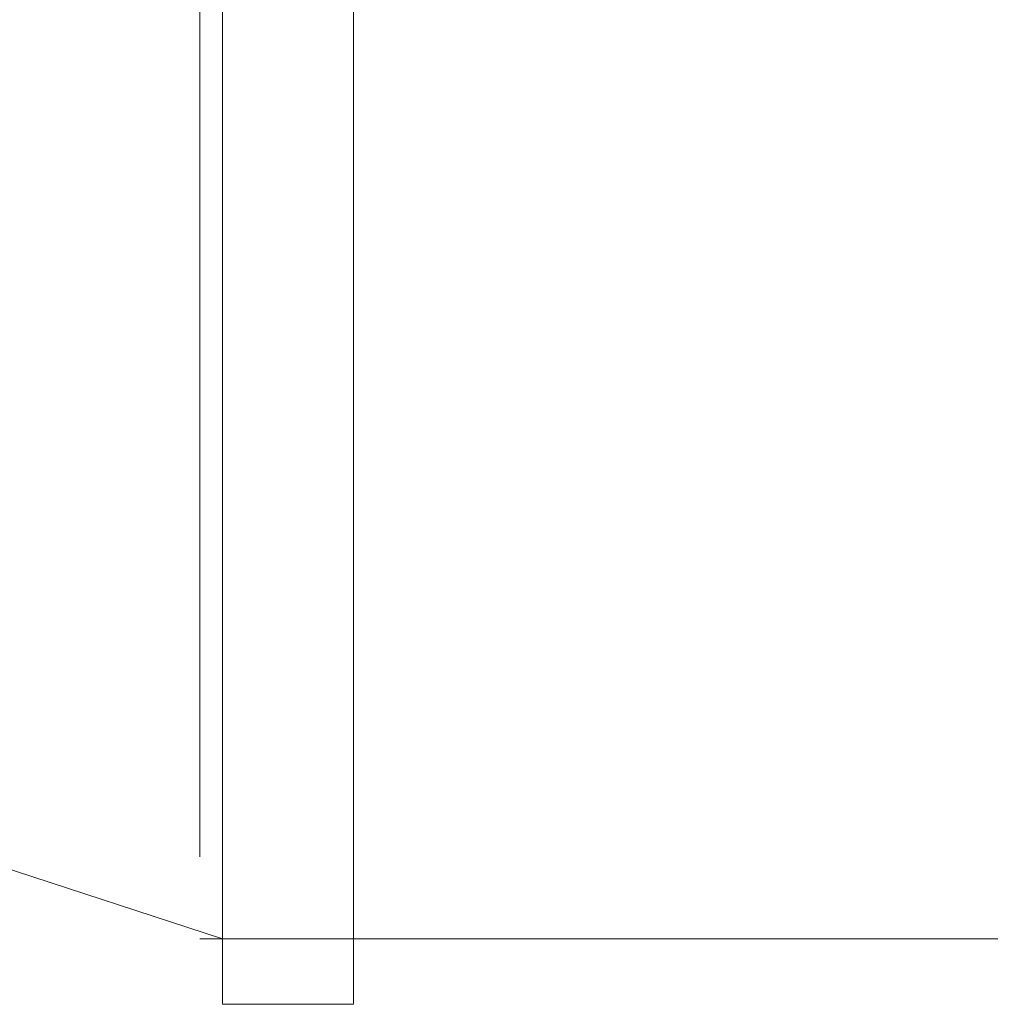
# Model space of a CAD drawing. Header units: millimetres. Extents: x -367720 to -162733, y 309172 to 337444.
# Tile 213 of 256: x -352342 to -352282, y 323592 to 323652. Entities that reach past the tile are written whole.
import ezdxf

# ---------------------------------------------------------------- set-up
doc = ezdxf.new("R2010")
doc.units = ezdxf.units.MM
doc.header["$LTSCALE"] = 10
doc.header["$MEASUREMENT"] = 0
doc.linetypes.add('ACAD_ISO03W100', pattern=[30, 12, -18])
doc.layers.get('0').update_dxf_attribs({"color": 255, "lineweight": 13})
for name, color, linetype, lineweight in [('VZ1', 6, 'Continuous', 18), ('vzt-přívod', 2, 'Continuous', 40), ('vzt-spiro', 50, 'Continuous', 5), ('vzt-čárkkovaná', 50, 'ACAD_ISO03W100', 9)]:
    doc.layers.add(name, color=color, linetype=linetype, lineweight=lineweight)
doc.styles.add('ROMANS', font='ROMANS.shx', dxfattribs={"height": 80})

# ---------------------------------------------------------------- blocks, each defined once
blk = doc.blocks.new('A$C4F8C5538')
at = {"layer": 'vzt-čárkkovaná'}
for p, q in [((-252.875, 0), (-252.875, -125)), ((-252.875, 0), (-252.875, -125)), ((-252.875, -125), (-192.875, -125)), ((-252.875, -125), (-192.875, -125))]:
    blk.add_line(p, q, dxfattribs=at)
blk = doc.blocks.new('A$C028E3DFD')
at = {"layer": 'vzt-spiro'}
for p, q in [((0, 129), (0, -129)), ((8, 129), (8, -129)), ((8, -125), (146, -80)), ((0, -129), (8, -129))]:
    blk.add_line(p, q, dxfattribs=at)
at = {"layer": 'vzt-čárkkovaná'}
blk.add_line((-60, -125), (0, -125), dxfattribs=at)
blk = doc.blocks.new('A$C44067DDB')
at = {"layer": 'vzt-čárkkovaná'}
blk.add_blockref('A$C4F8C5538', (13205.0379, 11100.785, 2272), dxfattribs=at)
at = {"layer": 'vzt-čárkkovaná', "xscale": -1}
blk.add_blockref('A$C028E3DFD', (12961.5379, 11100.785, 2272), dxfattribs=at)
at = {"layer": 'VZ1', "extrusion": (1, -3.06152e-16, 0), "style": 'ROMANS', "width": 0.8, "flags": 1}
for tag in ['NB2', 'NB1', 'PRUTOK', 'USEK', 'KOTA', 'NAZEV', 'PRIRUBA2', 'POS', 'MATERIAL', 'PRUMER', 'PLOCHA', 'LT', 'UHEL', 'R', 'D', 'TVAR']:
    blk.add_attdef(tag, (11669.1415, 5039.0799, 111318.983), '', height=1, rotation=90, dxfattribs=at)
at = {"layer": 'VZ1', "extrusion": (1.04009e-13, 1, -4.87544e-15), "style": 'ROMANS', "width": 0.8, "flags": 1}
for tag in ['KOTA', 'USEK', 'TVAR', 'POS', 'NB2', 'NB1', 'VS', 'LT', 'D']:
    blk.add_attdef(tag, (-111318.983, 5039.0799, 11669.1415), '', height=1, dxfattribs=at)
at = {"layer": 'VZ1', "extrusion": (-2.71917e-32, 1, -4.44089e-16), "style": 'ROMANS', "width": 0.8, "flags": 1}
for tag, p in [('MATERIAL', (-177204.9859, 2943.2966, 11491.6104)), ('PRIRUBA', (-177204.9859, 2943.2966, 11491.6104)), ('PRUTOK', (-177204.9859, 2943.2966, 11491.6104)), ('PLOCHA', (-177204.9859, 2943.2966, 11491.6104)), ('OBVOD', (-177204.9859, 2943.2966, 11491.6104)), ('NAZEV', (-177204.9859, 2943.2966, 11491.6104)), ('KOTA', (-177204.9859, 2943.2966, 11491.6104)), ('USEK', (-177204.9859, 2943.2966, 11491.6104)), ('TVAR', (-177204.9859, 2943.2966, 11491.6104)), ('NBN', (-177204.9859, 2943.2966, 11491.6104)), ('POS', (-177204.9859, 2943.2966, 11491.6104)), ('NB3', (-177204.9859, 2943.2966, 11491.6104)), ('VS', (-177204.9859, 2943.2966, 11491.6104)), ('LT', (-177204.9859, 2943.2966, 11491.6104)), ('B', (-177204.9859, 2943.2966, 11491.6104)), ('R', (-177204.9859, 2943.2966, 11491.6104)), ('A', (-177204.9859, 2943.2966, 11491.6104)), ('MATERIAL', (-11332.888, 6131.7212, 9501.275)), ('MATERIAL', (-11332.9671, 2943.2966, 9501.275)), ('PRIRUBA', (-11332.888, 6131.7212, 9501.275)), ('PRIRUBA', (-11332.9671, 2943.2966, 9501.275)), ('PRUTOK', (-11332.888, 6131.7212, 9501.275)), ('PRUTOK', (-11332.9671, 2943.2966, 9501.275)), ('PLOCHA', (-11332.888, 6131.7212, 9501.275)), ('PLOCHA', (-11332.9671, 2943.2966, 9501.275)), ('OBVOD', (-11332.888, 6131.7212, 9501.275)), ('OBVOD', (-11332.9671, 2943.2966, 9501.275)), ('NAZEV', (-11332.888, 6131.7212, 9501.275)), ('NAZEV', (-11332.9671, 2943.2966, 9501.275)), ('KOTA', (-11332.888, 6131.7212, 9501.275)), ('USEK', (-11332.888, 6131.7212, 9501.275)), ('KOTA', (-11332.9671, 2943.2966, 9501.275)), ('USEK', (-11332.9671, 2943.2966, 9501.275)), ('TVAR', (-11332.888, 6131.7212, 9501.275)), ('TVAR', (-11332.9671, 2943.2966, 9501.275)), ('NBN', (-11332.888, 6131.7212, 9501.275)), ('NBN', (-11332.9671, 2943.2966, 9501.275)), ('POS', (-11332.888, 6131.7212, 9501.275)), ('NB3', (-11332.888, 6131.7212, 9501.275)), ('POS', (-11332.9671, 2943.2966, 9501.275)), ('NB3', (-11332.9671, 2943.2966, 9501.275)), ('VS', (-11332.888, 6131.7212, 9501.275)), ('LT', (-11332.888, 6131.7212, 9501.275)), ('VS', (-11332.9671, 2943.2966, 9501.275)), ('LT', (-11332.9671, 2943.2966, 9501.275)), ('B', (-11332.888, 6131.7212, 9501.275)), ('R', (-11332.888, 6131.7212, 9501.275)), ('A', (-11332.888, 6131.7212, 9501.275)), ('B', (-11332.9671, 2943.2966, 9501.275)), ('R', (-11332.9671, 2943.2966, 9501.275)), ('A', (-11332.9671, 2943.2966, 9501.275)), ('MATERIAL', (-109446.9123, 2943.2966, 9501.275)), ('PRIRUBA', (-109446.9123, 2943.2966, 9501.275)), ('PRUTOK', (-109446.9123, 2943.2966, 9501.275)), ('PLOCHA', (-109446.9123, 2943.2966, 9501.275)), ('OBVOD', (-109446.9123, 2943.2966, 9501.275)), ('NAZEV', (-109446.9123, 2943.2966, 9501.275)), ('KOTA', (-109446.9123, 2943.2966, 9501.275)), ('USEK', (-109446.9123, 2943.2966, 9501.275)), ('TVAR', (-109446.9123, 2943.2966, 9501.275)), ('NBN', (-109446.9123, 2943.2966, 9501.275)), ('POS', (-109446.9123, 2943.2966, 9501.275)), ('NB3', (-109446.9123, 2943.2966, 9501.275)), ('VS', (-109446.9123, 2943.2966, 9501.275)), ('LT', (-109446.9123, 2943.2966, 9501.275)), ('B', (-109446.9123, 2943.2966, 9501.275)), ('R', (-109446.9123, 2943.2966, 9501.275)), ('A', (-109446.9123, 2943.2966, 9501.275))]:
    blk.add_attdef(tag, p, '', height=1, dxfattribs=at)
at = {"layer": 'VZ1', "extrusion": (-1, 0, 0), "style": 'ROMANS', "width": 0.8, "flags": 1}
for tag, p in [('NB3', (-11312.8354, 2943.2966, -178642.0188)), ('PRUTOK', (-11312.8354, 2943.2966, -178642.0188)), ('USEK', (-11312.8354, 2943.2966, -178642.0188)), ('VS', (-11312.8354, 2943.2966, -178642.0188)), ('NAZEV', (-11312.8354, 2943.2966, -178642.0188)), ('KOTA', (-11312.8354, 2943.2966, -178642.0188)), ('POS', (-11312.8354, 2943.2966, -178642.0188)), ('MATERIAL', (-11312.8354, 2943.2966, -178642.0188)), ('PRIRUBA', (-11312.8354, 2943.2966, -178642.0188)), ('PLOCHA', (-11312.8354, 2943.2966, -178642.0188)), ('OBVOD', (-11312.8354, 2943.2966, -178642.0188)), ('R', (-11312.8354, 2943.2966, -178642.0188)), ('LT', (-11312.8354, 2943.2966, -178642.0188)), ('B', (-11312.8354, 2943.2966, -178642.0188)), ('A', (-11312.8354, 2943.2966, -178642.0188)), ('TVAR', (-11312.8354, 2943.2966, -178642.0188)), ('NB3', (-9322.5, 6131.7212, -12769.9209)), ('PRUTOK', (-9322.5, 6131.7212, -12769.9209)), ('USEK', (-9322.5, 6131.7212, -12769.9209)), ('VS', (-9322.5, 6131.7212, -12769.9209)), ('NAZEV', (-9322.5, 6131.7212, -12769.9209)), ('KOTA', (-9322.5, 6131.7212, -12769.9209)), ('POS', (-9322.5, 6131.7212, -12769.9209)), ('MATERIAL', (-9322.5, 6131.7212, -12769.9209)), ('PRIRUBA', (-9322.5, 6131.7212, -12769.9209)), ('PLOCHA', (-9322.5, 6131.7212, -12769.9209)), ('OBVOD', (-9322.5, 6131.7212, -12769.9209)), ('R', (-9322.5, 6131.7212, -12769.9209)), ('LT', (-9322.5, 6131.7212, -12769.9209)), ('B', (-9322.5, 6131.7212, -12769.9209)), ('A', (-9322.5, 6131.7212, -12769.9209)), ('TVAR', (-9322.5, 6131.7212, -12769.9209)), ('NB3', (-9322.5, 2943.2966, -12770)), ('PRUTOK', (-9322.5, 2943.2966, -12770)), ('USEK', (-9322.5, 2943.2966, -12770)), ('VS', (-9322.5, 2943.2966, -12770)), ('NAZEV', (-9322.5, 2943.2966, -12770)), ('KOTA', (-9322.5, 2943.2966, -12770)), ('POS', (-9322.5, 2943.2966, -12770)), ('MATERIAL', (-9322.5, 2943.2966, -12770)), ('PRIRUBA', (-9322.5, 2943.2966, -12770)), ('PLOCHA', (-9322.5, 2943.2966, -12770)), ('OBVOD', (-9322.5, 2943.2966, -12770)), ('R', (-9322.5, 2943.2966, -12770)), ('LT', (-9322.5, 2943.2966, -12770)), ('B', (-9322.5, 2943.2966, -12770)), ('A', (-9322.5, 2943.2966, -12770)), ('TVAR', (-9322.5, 2943.2966, -12770)), ('NB3', (-9322.5, 2943.2966, -110883.9452)), ('PRUTOK', (-9322.5, 2943.2966, -110883.9452)), ('USEK', (-9322.5, 2943.2966, -110883.9452)), ('VS', (-9322.5, 2943.2966, -110883.9452)), ('NAZEV', (-9322.5, 2943.2966, -110883.9452)), ('KOTA', (-9322.5, 2943.2966, -110883.9452)), ('POS', (-9322.5, 2943.2966, -110883.9452)), ('MATERIAL', (-9322.5, 2943.2966, -110883.9452)), ('PRIRUBA', (-9322.5, 2943.2966, -110883.9452)), ('PLOCHA', (-9322.5, 2943.2966, -110883.9452)), ('OBVOD', (-9322.5, 2943.2966, -110883.9452)), ('R', (-9322.5, 2943.2966, -110883.9452)), ('LT', (-9322.5, 2943.2966, -110883.9452)), ('B', (-9322.5, 2943.2966, -110883.9452)), ('A', (-9322.5, 2943.2966, -110883.9452)), ('TVAR', (-9322.5, 2943.2966, -110883.9452))]:
    blk.add_attdef(tag, p, '', height=1, rotation=270, dxfattribs=at)
at = {"layer": 'VZ1', "extrusion": (1, -2.32324e-14, 0), "style": 'ROMANS', "width": 0.8, "flags": 1}
for tag in ['NB2', 'NB1', 'PRUTOK', 'USEK', 'KOTA', 'NAZEV', 'PRIRUBA2', 'POS', 'MATERIAL', 'PRUMER', 'PLOCHA', 'LT', 'UHEL', 'R', 'D', 'TVAR']:
    blk.add_attdef(tag, (11224.1742, 2147.9426, 13745.0379), '', height=1, rotation=270, dxfattribs=at)
at = {"layer": 'VZ1', "extrusion": (-1.83691e-16, -1, 0), "style": 'ROMANS', "width": 0.8, "flags": 1}
for tag in ['POZNAMKA', 'NB2', 'NB1', 'DATA-HODNOTA', 'DATA-KLIC', 'PRUTOK', 'USEK', 'DRUHTLUM', 'ZETA', 'PR', 'TYP', 'NAZEV', 'POS', 'VETA']:
    blk.add_attdef(tag, (111863.9472, 3000, -10940.785), '', height=1, dxfattribs=at)
at = {"layer": 'VZ1', "extrusion": (0, 1, -1.26974e-15), "style": 'ROMANS', "width": 0.8, "flags": 1}
for tag in ['PRIRUBA2', 'MATERIAL', 'PRUMER', 'IZOLACE', 'PRUTOK', 'PLOCHA', 'NASTCE', 'NAZEV', 'KOTA', 'USEK', 'TVAR', 'POS', 'NB2', 'NB1', 'VS', 'LT', 'D']:
    blk.add_attdef(tag, (-111858.983, 2389.3275, 10075), '', height=1, dxfattribs=at)
at = {"layer": 'VZ1', "style": 'ROMANS', "width": 0.8, "flags": 1}
for tag in ['VS', 'OBVOD', 'USEK', 'IZOLACE', 'NASTCE', 'PRUTOK', 'KOTA', 'POS', 'PRIRUBA', 'PLOCHA', 'A1', 'TVAR', 'NB2', 'NB1', 'NAZEV', 'MATERIAL', 'LT', 'B1']:
    blk.add_attdef(tag, (12740, 9530), '', height=1, rotation=270, dxfattribs=at)
at = {"layer": 'VZ1', "extrusion": (0, -1, 0), "style": 'ROMANS', "width": 0.8, "flags": 1}
for tag, p in [('NBN', (179201.405, 2639.0523, -9490.3354)), ('NB3', (179201.405, 2639.0523, -9490.3354)), ('PRUTOK', (179201.405, 2639.0523, -9490.3354)), ('USEK', (179201.405, 2639.0523, -9490.3354)), ('VS', (179201.405, 2639.0523, -9490.3354)), ('NAZEV', (179201.405, 2639.0523, -9490.3354)), ('KOTA', (179201.405, 2639.0523, -9490.3354)), ('POS', (179201.405, 2639.0523, -9490.3354)), ('MATERIAL', (179201.405, 2639.0523, -9490.3354)), ('PRIRUBA', (179201.405, 2639.0523, -9490.3354)), ('PLOCHA', (179201.405, 2639.0523, -9490.3354)), ('OBVOD', (179201.405, 2639.0523, -9490.3354)), ('R', (179201.405, 2639.0523, -9490.3354)), ('LT', (179201.405, 2639.0523, -9490.3354)), ('B', (179201.405, 2639.0523, -9490.3354)), ('A', (179201.405, 2639.0523, -9490.3354)), ('TVAR', (179201.405, 2639.0523, -9490.3354)), ('NBN', (13329.3863, 2639.0523, -7500)), ('NB3', (13329.3863, 2639.0523, -7500)), ('PRUTOK', (13329.3863, 2639.0523, -7500)), ('USEK', (13329.3863, 2639.0523, -7500)), ('VS', (13329.3863, 2639.0523, -7500)), ('NAZEV', (13329.3863, 2639.0523, -7500)), ('KOTA', (13329.3863, 2639.0523, -7500)), ('POS', (13329.3863, 2639.0523, -7500)), ('MATERIAL', (13329.3863, 2639.0523, -7500)), ('PRIRUBA', (13329.3863, 2639.0523, -7500)), ('PLOCHA', (13329.3863, 2639.0523, -7500)), ('OBVOD', (13329.3863, 2639.0523, -7500)), ('R', (13329.3863, 2639.0523, -7500)), ('LT', (13329.3863, 2639.0523, -7500)), ('B', (13329.3863, 2639.0523, -7500)), ('A', (13329.3863, 2639.0523, -7500)), ('TVAR', (13329.3863, 2639.0523, -7500)), ('TVAR', (111443.3315, 2639.0523, -7500)), ('A', (111443.3315, 2639.0523, -7500)), ('B', (111443.3315, 2639.0523, -7500)), ('LT', (111443.3315, 2639.0523, -7500)), ('R', (111443.3315, 2639.0523, -7500)), ('OBVOD', (111443.3315, 2639.0523, -7500)), ('PLOCHA', (111443.3315, 2639.0523, -7500)), ('PRIRUBA', (111443.3315, 2639.0523, -7500)), ('MATERIAL', (111443.3315, 2639.0523, -7500)), ('POS', (111443.3315, 2639.0523, -7500)), ('KOTA', (111443.3315, 2639.0523, -7500)), ('NAZEV', (111443.3315, 2639.0523, -7500)), ('VS', (111443.3315, 2639.0523, -7500)), ('USEK', (111443.3315, 2639.0523, -7500)), ('PRUTOK', (111443.3315, 2639.0523, -7500)), ('NB3', (111443.3315, 2639.0523, -7500)), ('NBN', (111443.3315, 2639.0523, -7500)), ('NBN', (111443.3315, 2639.0523, -7500)), ('NB3', (111443.3315, 2639.0523, -7500)), ('PRUTOK', (111443.3315, 2639.0523, -7500)), ('USEK', (111443.3315, 2639.0523, -7500)), ('VS', (111443.3315, 2639.0523, -7500)), ('NAZEV', (111443.3315, 2639.0523, -7500)), ('KOTA', (111443.3315, 2639.0523, -7500)), ('POS', (111443.3315, 2639.0523, -7500)), ('MATERIAL', (111443.3315, 2639.0523, -7500)), ('PRIRUBA', (111443.3315, 2639.0523, -7500)), ('PLOCHA', (111443.3315, 2639.0523, -7500)), ('OBVOD', (111443.3315, 2639.0523, -7500)), ('R', (111443.3315, 2639.0523, -7500)), ('LT', (111443.3315, 2639.0523, -7500)), ('B', (111443.3315, 2639.0523, -7500)), ('A', (111443.3315, 2639.0523, -7500)), ('TVAR', (111443.3315, 2639.0523, -7500))]:
    blk.add_attdef(tag, p, '', height=1, rotation=90, dxfattribs=at)
at = {"layer": 'VZ1', "extrusion": (2.83287e-14, -1, 0), "style": 'ROMANS', "width": 0.8, "flags": 1}
for tag, p in [('IZOLACE', (4619.6938, 3000, -5099.5832)), ('NASTCE', (4619.6938, 3000, -5099.5832)), ('NB2', (4619.6938, 3000, -5099.5832)), ('NB1', (4619.6938, 3000, -5099.5832)), ('VS', (4619.6938, 3000, -5099.5832)), ('PRUTOK', (4619.6938, 3000, -5099.5832)), ('USEK', (4619.6938, 3000, -5099.5832)), ('KOTA', (4619.6938, 3000, -5099.5832)), ('NAZEV', (4619.6938, 3000, -5099.5832)), ('PRIRUBA2', (4619.6938, 3000, -5099.5832)), ('POS', (4619.6938, 3000, -5099.5832)), ('MATERIAL', (4619.6938, 3000, -5099.5832)), ('PRUMER', (4619.6938, 3000, -5099.5832)), ('PLOCHA', (4619.6938, 3000, -5099.5832)), ('LT', (4619.6938, 3000, -5099.5832)), ('D', (4619.6938, 3000, -5099.5832)), ('TVAR', (4619.6938, 3000, -5099.5832)), ('IZOLACE', (102733.639, 3000, -4512.6709)), ('NASTCE', (102733.639, 3000, -4512.6709)), ('NB2', (102733.639, 3000, -4512.6709)), ('NB1', (102733.639, 3000, -4512.6709)), ('VS', (102733.639, 3000, -4512.6709)), ('PRUTOK', (102733.639, 3000, -4512.6709)), ('USEK', (102733.639, 3000, -4512.6709)), ('KOTA', (102733.639, 3000, -4512.6709)), ('NAZEV', (102733.639, 3000, -4512.6709)), ('PRIRUBA2', (102733.639, 3000, -4512.6709)), ('POS', (102733.639, 3000, -4512.6709)), ('MATERIAL', (102733.639, 3000, -4512.6709)), ('PRUMER', (102733.639, 3000, -4512.6709)), ('PLOCHA', (102733.639, 3000, -4512.6709)), ('LT', (102733.639, 3000, -4512.6709)), ('D', (102733.639, 3000, -4512.6709)), ('TVAR', (102733.639, 3000, -4512.6709))]:
    blk.add_attdef(tag, p, '', height=1, dxfattribs=at)
at = {"layer": 'vzt-přívod', "lineweight": 30, "extrusion": (-1, 0, 0), "style": 'ROMANS', "width": 0.8, "flags": 1}
for p in [(-11312.8354, 2943.2966, -178642.0188), (-9322.5, 6131.7212, -12769.9209), (-9322.5, 2943.2966, -12770), (-9322.5, 2943.2966, -110883.9452)]:
    blk.add_attdef('NBN', p, '', height=1, rotation=270, dxfattribs=at)
at = {"layer": 'vzt-přívod', "lineweight": 30, "extrusion": (0.707107, 0.707107, 0), "style": 'ROMANS', "width": 0.8, "flags": 1}
for tag, p in [('PRIRUBA2', (-1079.1254, 2936.5022, 15975.6328)), ('MATERIAL', (-1079.1254, 2936.5022, 15975.6328)), ('PRIRUBA2', (-70456.1614, 2936.5022, 85352.6688)), ('MATERIAL', (-70456.1614, 2936.5022, 85352.6688)), ('PRUMER', (-1079.1254, 2936.5022, 15975.6328)), ('IZOLACE', (-1079.1254, 2936.5022, 15975.6328)), ('PRUTOK', (-1079.1254, 2936.5022, 15975.6328)), ('PLOCHA', (-1079.1254, 2936.5022, 15975.6328)), ('NASTCE', (-1079.1254, 2936.5022, 15975.6328)), ('PRUMER', (-70456.1614, 2936.5022, 85352.6688)), ('IZOLACE', (-70456.1614, 2936.5022, 85352.6688)), ('PRUTOK', (-70456.1614, 2936.5022, 85352.6688)), ('PLOCHA', (-70456.1614, 2936.5022, 85352.6688)), ('NASTCE', (-70456.1614, 2936.5022, 85352.6688)), ('NAZEV', (-1079.1254, 2936.5022, 15975.6328)), ('NAZEV', (-70456.1614, 2936.5022, 85352.6688)), ('KOTA', (-1079.1254, 2936.5022, 15975.6328)), ('USEK', (-1079.1254, 2936.5022, 15975.6328)), ('TVAR', (-1079.1254, 2936.5022, 15975.6328)), ('KOTA', (-70456.1614, 2936.5022, 85352.6688)), ('USEK', (-70456.1614, 2936.5022, 85352.6688)), ('TVAR', (-70456.1614, 2936.5022, 85352.6688)), ('POS', (-1079.1254, 2936.5022, 15975.6328)), ('NB2', (-1079.1254, 2936.5022, 15975.6328)), ('NB1', (-1079.1254, 2936.5022, 15975.6328)), ('POS', (-70456.1614, 2936.5022, 85352.6688)), ('NB2', (-70456.1614, 2936.5022, 85352.6688)), ('NB1', (-70456.1614, 2936.5022, 85352.6688)), ('VS', (-1079.1254, 2936.5022, 15975.6328)), ('LT', (-1079.1254, 2936.5022, 15975.6328)), ('D', (-1079.1254, 2936.5022, 15975.6328)), ('VS', (-70456.1614, 2936.5022, 85352.6688)), ('LT', (-70456.1614, 2936.5022, 85352.6688)), ('D', (-70456.1614, 2936.5022, 85352.6688))]:
    blk.add_attdef(tag, p, '', height=1, dxfattribs=at)
at = {"layer": 'vzt-přívod', "lineweight": 30, "style": 'ROMANS', "width": 0.8, "flags": 1}
for tag, p in [('USEK', (11882.7585, 10460.1981, 2936.5022)), ('UHEL', (11882.7585, 10460.1981, 2936.5022)), ('PRUTOK', (11882.7585, 10460.1981, 2936.5022)), ('KOTA', (11882.7585, 10460.1981, 2936.5022)), ('PRIRUBA2', (11882.7585, 10460.1981, 2936.5022)), ('POS', (11882.7585, 10460.1981, 2936.5022)), ('PRUMER', (11882.7585, 10460.1981, 2936.5022)), ('PLOCHA', (11882.7585, 10460.1981, 2936.5022)), ('TVAR', (11882.7585, 10460.1981, 2936.5022)), ('NB2', (11882.7585, 10460.1981, 2936.5022)), ('NB1', (11882.7585, 10460.1981, 2936.5022)), ('NAZEV', (11882.7585, 10460.1981, 2936.5022)), ('MATERIAL', (11882.7585, 10460.1981, 2936.5022)), ('LT', (11882.7585, 10460.1981, 2936.5022)), ('R', (11882.7585, 10460.1981, 2936.5022)), ('D', (11882.7585, 10460.1981, 2936.5022)), ('USEK', (109996.7036, 10460.1981, 2936.5022)), ('UHEL', (109996.7036, 10460.1981, 2936.5022)), ('PRUTOK', (109996.7036, 10460.1981, 2936.5022)), ('KOTA', (109996.7036, 10460.1981, 2936.5022)), ('PRIRUBA2', (109996.7036, 10460.1981, 2936.5022)), ('POS', (109996.7036, 10460.1981, 2936.5022)), ('PRUMER', (109996.7036, 10460.1981, 2936.5022)), ('PLOCHA', (109996.7036, 10460.1981, 2936.5022)), ('TVAR', (109996.7036, 10460.1981, 2936.5022)), ('NB2', (109996.7036, 10460.1981, 2936.5022)), ('NB1', (109996.7036, 10460.1981, 2936.5022)), ('NAZEV', (109996.7036, 10460.1981, 2936.5022)), ('MATERIAL', (109996.7036, 10460.1981, 2936.5022)), ('LT', (109996.7036, 10460.1981, 2936.5022)), ('R', (109996.7036, 10460.1981, 2936.5022)), ('D', (109996.7036, 10460.1981, 2936.5022))]:
    blk.add_attdef(tag, p, '', height=1, rotation=270, dxfattribs=at)
at = {"layer": 'vzt-přívod', "lineweight": 30, "extrusion": (-1, 0, 1.77636e-15), "style": 'ROMANS', "width": 0.8, "flags": 1}
for tag in ['IZOLACE', 'NASTCE', 'NB2', 'NB1', 'VS', 'PRUTOK', 'USEK', 'KOTA', 'NAZEV', 'POS', 'MATERIAL', 'PRIRUBA', 'PLOCHA', 'OBVOD', 'LT', 'B1', 'A1', 'TVAR']:
    blk.add_attdef(tag, (-9530, 2813.2966, -12620), '', height=1, dxfattribs=at)

msp = doc.modelspace()

# ---------------------------------------------------------------- block references
msp.add_blockref('A$C44067DDB', (-365282.859, 312620.055))

doc.saveas('drawing.dxf')
